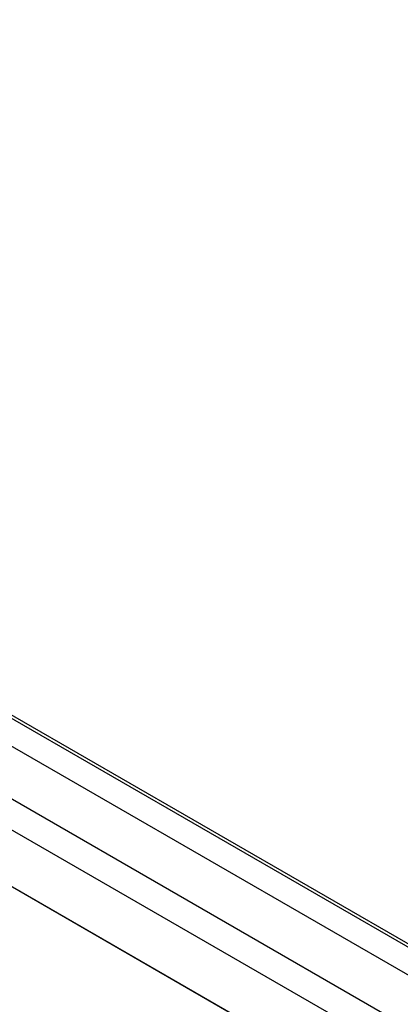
# Model space of a CAD drawing. Header units: millimetres. Extents: x -117 to 444, y -157 to 472.
# Tile 139 of 160: x 308 to 319, y 344 to 372. Entities that reach past the tile are written whole.
import ezdxf

# ---------------------------------------------------------------- set-up
doc = ezdxf.new("R2010")
doc.units = ezdxf.units.MM

msp = doc.modelspace()

# ---------------------------------------------------------------- linework, layer by layer
at = {"color": 7, "linetype": 'Continuous', "lineweight": 25}
for p, q in [((294.035, 360.201), (348.759, 328.61)), ((294.114, 360.245), (348.838, 328.653)), ((349.534, 327.379), (293.261, 359.865)), ((349.237, 326.071), (292.142, 359.032)), ((349.187, 325.241), (291.513, 358.535)), ((291.102, 357.188), (320.384, 340.284)), ((291.107, 357.19), (349.565, 323.443))]:
    msp.add_line(p, q, dxfattribs=at)
msp.add_open_spline([(347.736, 369.807), (342.092, 372.377), (336.657, 375.001), (330.125, 378.343), (328.832, 379.014), (326.281, 380.358), (325.022, 381.032), (321.291, 383.057), (318.867, 384.414), (315.328, 386.458), (314.163, 387.141), (311.871, 388.508), (310.744, 389.191), (307.422, 391.238), (305.285, 392.601), (299.101, 396.685), (295.283, 399.4), (291.774, 402.113)], degree=3, knots=[0, 0, 0, 0, 0.25, 0.25, 0.3125, 0.3125, 0.375, 0.375, 0.5, 0.5, 0.5625, 0.5625, 0.625, 0.625, 0.75, 0.75, 1, 1, 1, 1], dxfattribs=at)

doc.saveas('drawing.dxf')
